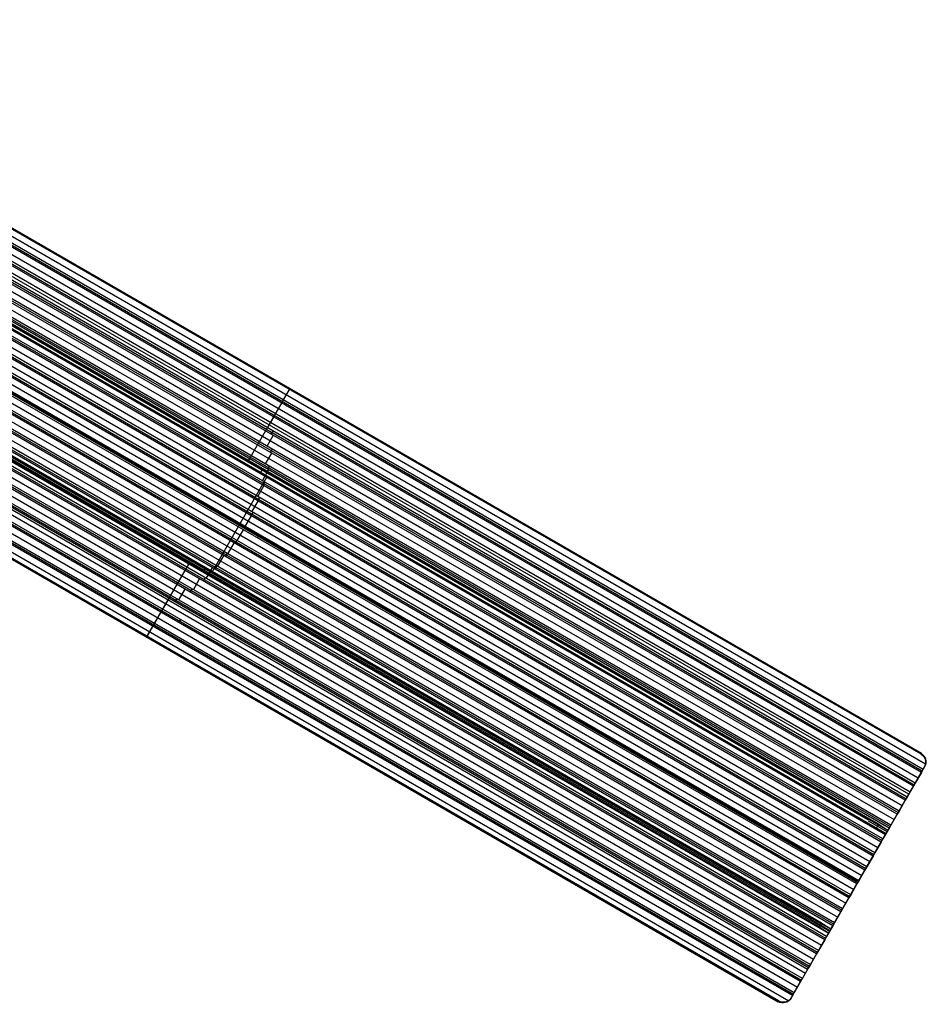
# Model space of a CAD drawing. Extents: x 16051 to 17254, y -2088 to -1046.
# Tile 61 of 62: x 16866 to 17254, y -2088 to -1668. Entities that reach past the tile are written whole.
import ezdxf

# ---------------------------------------------------------------- set-up
doc = ezdxf.new("R2010")
doc.units = 0
doc.layers.get('0').update_dxf_attribs({"linetype": 'CONTINUOUS'})

msp = doc.modelspace()

# ---------------------------------------------------------------- linework, layer by layer
for p, q in [((16707.51, -1670.57, 51.18), (17252.86, -1985.43, 51.18)), ((17250.9, -1981.37, 50.83), (16708.78, -1668.38, 50.83)), ((16708.86, -1668.22, 51.58), (17250.99, -1981.22, 51.58)), ((17251.07, -1981.07, 52.34), (16708.95, -1668.07, 52.34)), ((17251.05, -1989.11, 52.38), (16705.47, -1674.11, 52.38)), ((16705.85, -1673.44, 51.96), (17251.44, -1988.44, 51.96)), ((16706.24, -1672.77, 51.54), (17251.83, -1987.76, 51.54)), ((17248.39, -1993.71, 53.12), (16702.81, -1678.72, 53.12)), ((16704.14, -1676.42, 52.75), (17249.72, -1991.41, 52.75)), ((17245.65, -1998.47, 56.44), (16703.75, -1685.61, 56.44)), ((17244.96, -1999.67, 54.71), (16704.1, -1687.4, 54.71)), ((16704.6, -1688.58, 55.13), (17244.57, -2000.34, 55.13)), ((17244.18, -2001.01, 55.55), (16705.05, -1689.74, 55.55)), ((16717.49, -1692.06, 54.34), (17246.29, -1997.36, 54.34)), ((16718.76, -1688.83, 53.55), (17248, -1994.39, 53.55)), ((17247.62, -1995.06, 53.97), (16718.97, -1689.85, 53.97)), ((16706.12, -1693.43, 55.93), (17242.85, -2003.31, 55.93)), ((17241.52, -2005.62, 56.3), (16706.89, -1696.95, 56.3)), ((16707.12, -1697.98, 56.72), (17241.13, -2006.29, 56.72)), ((17240.74, -2006.96, 57.14), (16707.32, -1698.99, 57.14)), ((16707.7, -1702.28, 57.51), (17239.41, -2009.27, 57.51)), ((17238.08, -2011.57, 57.88), (16707.88, -1705.46, 57.88)), ((16707.94, -1706.38, 58.3), (17237.7, -2012.24, 58.3)), ((17237.31, -2012.91, 58.73), (16707.97, -1707.3, 58.73)), ((17236.76, -2013.87, 60.55), (16708.12, -1708.66, 60.55)), ((16708.21, -1708.52, 61.28), (17234.42, -2012.32, 61.28)), ((16708.29, -1708.37, 62.01), (17232.08, -2010.78, 62.01)), ((17232.08, -2010.78, 62.01), (16708.29, -1708.37, 62.01)), ((17234.65, -2017.52, 59.47), (16707.61, -1713.24, 59.47)), ((16707.87, -1710.31, 59.1), (17235.98, -2015.22, 59.1)), ((16708.01, -1710.85, 61), (17235.78, -2015.56, 61)), ((17233.44, -2014.01, 61.73), (16708.1, -1710.7, 61.73)), ((17231.1, -2012.46, 62.46), (16708.18, -1710.56, 62.46)), ((17228.47, -2009.56, 63.21), (16708.36, -1709.27, 63.21)), ((17233.87, -2018.86, 60.31), (16707.44, -1714.93, 60.31)), ((16707.54, -1714.09, 59.89), (17234.26, -2018.19, 59.89)), ((16706.15, -1721.22, 61.48), (17230.82, -2024.14, 61.48)), ((17231.21, -2023.47, 61.06), (16706.34, -1720.44, 61.06)), ((16706.96, -1717.72, 60.68), (17232.54, -2021.17, 60.68)), ((16705.13, -1724.6, 62.27), (17229.11, -2027.12, 62.27)), ((17230.44, -2024.82, 61.9), (16705.95, -1722.01, 61.9)), ((17227, -2030.77, 63.49), (16703.61, -1728.59, 63.49)), ((16703.91, -1727.87, 63.06), (17227.39, -2030.1, 63.06)), ((17227.78, -2029.42, 62.64), (16704.2, -1727.14, 62.64)), ((16702.49, -1731.02, 63.86), (17225.67, -2033.07, 63.86)), ((16699.08, -1736.98, 65.44), (17222.23, -2039.02, 65.44)), ((16694.88, -1742.49, 67.03), (17218.8, -2044.97, 67.03)), ((17220.13, -2042.67, 66.66), (16696.59, -1740.41, 66.66)), ((16697.08, -1739.79, 66.24), (17220.52, -2042, 66.24)), ((17220.9, -2041.33, 65.81), (16697.55, -1739.17, 65.81)), ((17223.56, -2036.72, 65.07), (16712.19, -1741.48, 65.07)), ((16712.65, -1740.85, 64.65), (17223.95, -2036.05, 64.65)), ((17224.09, -2035.81, 66.4), (16712.8, -1740.61, 66.4)), ((17224.34, -2035.37, 64.23), (16712.87, -1740.08, 64.23)), ((17216.69, -2048.62, 68.25), (16691.9, -1745.63, 68.25)), ((16692.48, -1745.07, 67.82), (17217.08, -2047.95, 67.82)), ((17217.47, -2047.28, 67.4), (16693.06, -1744.51, 67.4)), ((16684.75, -1751.23, 72.53), (17210.06, -2054.51, 72.53)), ((16684.83, -1751.08, 73.26), (17207.72, -2052.97, 73.26)), ((17213.26, -2054.57, 69.83), (16686.34, -1750.36, 69.83)), ((16687.04, -1749.86, 69.41), (17213.64, -2053.9, 69.41)), ((17214.03, -2053.23, 68.99), (16687.72, -1749.36, 68.99)), ((16689.87, -1747.53, 68.62), (17215.36, -2050.93, 68.62)), ((17209.82, -2060.53, 71.42), (16679.79, -1754.51, 71.42)), ((16680.62, -1754.09, 71), (17210.21, -2059.85, 71)), ((17210.6, -2059.18, 70.57), (16681.42, -1753.66, 70.57)), ((16682.83, -1752.56, 72.25), (17211.42, -2057.75, 72.25)), ((17209.08, -2056.2, 72.98), (16682.91, -1752.42, 72.98)), ((17206.74, -2054.66, 73.71), (16683, -1752.27, 73.71)), ((17206.74, -2054.66, 73.71), (16683, -1752.27, 73.71)), ((16683.96, -1752.06, 70.2), (17211.93, -2056.88, 70.2)), ((17204.11, -2051.75, 74.46), (16684.04, -1751.49, 74.46)), ((17212.4, -2056.06, 71.8), (16684.67, -1751.37, 71.8)), ((16668.6, -1759.06, 73.38), (17205.05, -2068.78, 73.38)), ((17206.38, -2066.48, 73.01), (16672, -1757.95, 73.01)), ((16673, -1757.63, 72.58), (17206.77, -2065.8, 72.58)), ((17207.16, -2065.13, 72.16), (16673.97, -1757.29, 72.16)), ((16676.98, -1755.96, 71.79), (17208.49, -2062.83, 71.79)), ((17202.53, -2073.15, 76.35), (16660.74, -1760.34, 76.35)), ((17202.95, -2072.43, 74.59), (16662.45, -1760.37, 74.59)), ((16663.7, -1760.2, 74.17), (17203.34, -2071.76, 74.17)), ((16664.91, -1760, 73.75), (17203.72, -2071.08, 73.75)), ((16651.26, -1767.99, 76.92), (17196.85, -2082.99, 76.92)), ((16652.59, -1765.69, 76.55), (17198.18, -2080.68, 76.55)), ((16649.16, -1771.64, 78.14), (17194.55, -2086.52, 78.14)), ((17196.08, -2084.33, 77.77), (16650.49, -1769.34, 77.77)), ((16650.88, -1768.66, 77.34), (17196.46, -2083.66, 77.34)), ((17199.51, -2078.38, 76.18), (16669.29, -1772.25, 76.18)), ((17200.29, -2077.03, 75.33), (16671.77, -1771.89, 75.33)), ((16672.58, -1769.29, 74.96), (17201.62, -2074.73, 74.96)), ((16647.83, -1773.94, 78.51), (17189.95, -2086.94, 78.51)), ((17190.06, -2086.74, 79.48), (16647.94, -1773.75, 79.48)), ((17190.18, -2086.55, 80.46), (16648.05, -1773.55, 80.46)), ((16670.96, -1772.32, 75.76), (17199.9, -2077.71, 75.76)), ((16963.96, -1856.37, 60.55), (16981.75, -1825.57, 52.34)), ((16979.04, -1830.27, 51.54), (16981.57, -1825.87, 50.83)), ((16979.84, -1824.87, 50.83), (16980.01, -1824.57, 52.34)), ((16978.26, -1831.61, 52.38), (16979.04, -1830.27, 51.54)), ((16975.6, -1836.22, 53.12), (16978.26, -1831.61, 52.38)), ((16972.16, -1842.17, 54.71), (16974.82, -1837.56, 53.97)), ((16974.82, -1837.56, 53.97), (16975.6, -1836.22, 53.12)), ((16973.75, -1844.88, 55.55), (16974.53, -1843.53, 54.71)), ((16971.95, -1849.98, 56.3), (16974.61, -1845.38, 55.55)), ((16973.43, -1852.63, 57.14), (16974.21, -1851.28, 56.3)), ((16971.37, -1857.58, 57.88), (16974.03, -1852.98, 57.14)), ((16969.98, -1864.71, 59.47), (16972.64, -1860.11, 58.73)), ((16972.21, -1859.86, 58.73), (16972.98, -1858.51, 57.88)), ((16948.51, -1903.71, 71.8), (16971.9, -1863.2, 61)), ((16971.9, -1863.2, 61), (16972.07, -1862.91, 62.46)), ((16972.44, -1861.26, 60.55), (16972.61, -1860.97, 62.01)), ((16968, -1871.5, 61.06), (16970.66, -1866.9, 60.31)), ((16970.35, -1866.72, 60.31), (16971.13, -1865.38, 59.47)), ((16968, -1873.3, 61.9), (16968.78, -1871.95, 61.06)), ((16965.53, -1878.02, 62.64), (16968.19, -1873.41, 61.9)), ((16962.65, -1884.29, 64.23), (16965.31, -1879.68, 63.49)), ((16965.21, -1879.62, 63.49), (16965.99, -1878.28, 62.64)), ((16959.23, -1890.25, 65.81), (16961.89, -1885.64, 65.07)), ((16967.83, -1889.07, 65.07), (16968.6, -1887.72, 64.23)), ((16955.26, -1895.89, 67.4), (16957.92, -1891.29, 66.66)), ((16958.36, -1891.54, 66.66), (16959.14, -1890.19, 65.81)), ((16950.87, -1901.29, 68.99), (16953.53, -1896.69, 68.25)), ((16954.3, -1897.13, 68.25), (16955.07, -1895.78, 67.4)), ((16920.85, -1931.05, 80.46), (16938.63, -1900.25, 72.25)), ((16946.01, -1906.42, 70.57), (16948.67, -1901.81, 69.83)), ((16949.8, -1902.47, 69.83), (16950.58, -1901.12, 68.99)), ((16940.56, -1911.21, 72.16), (16943.22, -1906.6, 71.42)), ((16944.81, -1907.52, 71.42), (16945.58, -1906.17, 70.57)), ((16947.13, -1905.16, 72.25), (16947.29, -1904.86, 73.71)), ((16948.53, -1903.72, 71.8), (16948.7, -1903.42, 73.26)), ((16927.49, -1919.54, 75.33), (16930.15, -1914.93, 74.59)), ((16934.32, -1915.54, 73.75), (16936.98, -1910.93, 73.01)), ((16939.19, -1912.21, 73.01), (16939.97, -1910.87, 72.16)), ((16932.7, -1916.4, 74.59), (16933.47, -1915.05, 73.75)), ((16924.06, -1925.49, 76.92), (16926.72, -1920.88, 76.18)), ((16920.62, -1931.44, 78.51), (16923.28, -1926.83, 77.77)), ((16923.28, -1926.83, 77.77), (16924.06, -1925.49, 76.92)), ((16934.4, -1925.32, 76.18), (16935.17, -1923.97, 75.33)), ((16918.89, -1930.44, 78.51), (16919.12, -1930.05, 80.46)), ((17251.07, -1981.07, 52.34), (17250.9, -1981.37, 50.83)), ((17236.76, -2013.87, 60.55), (17252.59, -1986.44, 53.24)), ((17251.05, -1989.11, 52.38), (17248.39, -1993.71, 53.12)), ((17251.83, -1987.76, 51.54), (17251.05, -1989.11, 52.38)), ((17252.38, -1986.81, 51.38), (17251.83, -1987.76, 51.54)), ((17252.59, -1986.44, 53.24), (17252.38, -1986.81, 51.38)), ((17248.39, -1993.71, 53.12), (17247.62, -1995.06, 53.97)), ((17247.62, -1995.06, 53.97), (17244.96, -1999.67, 54.71)), ((17244.18, -2001.01, 55.55), (17241.52, -2005.62, 56.3)), ((17244.96, -1999.67, 54.71), (17244.18, -2001.01, 55.55)), ((17240.74, -2006.96, 57.14), (17238.08, -2011.57, 57.88)), ((17241.52, -2005.62, 56.3), (17240.74, -2006.96, 57.14)), ((17236.41, -2014.47, 60.71), (17228.46, -2009.88, 63.23)), ((17231.93, -2013.01, 62.2), (17232.81, -2011.26, 61.78)), ((17236.76, -2013.87, 60.55), (17232.08, -2010.78, 62.01)), ((17238.08, -2011.57, 57.88), (17237.31, -2012.91, 58.73)), ((17212.4, -2056.06, 71.8), (17235.78, -2015.56, 61)), ((17235.78, -2015.56, 61), (17231.1, -2012.46, 62.46)), ((17237.31, -2012.91, 58.73), (17234.65, -2017.52, 59.47)), ((17235.78, -2015.56, 61), (17236.76, -2013.87, 60.55)), ((17233.87, -2018.86, 60.31), (17231.21, -2023.47, 61.06)), ((17234.65, -2017.52, 59.47), (17233.87, -2018.86, 60.31)), ((17231.21, -2023.47, 61.06), (17230.44, -2024.82, 61.9)), ((17230.44, -2024.82, 61.9), (17227.78, -2029.42, 62.64)), ((17222.14, -2039.18, 65.47), (17226.1, -2032.33, 65.47)), ((17227, -2030.77, 63.49), (17224.34, -2035.37, 64.23)), ((17227.78, -2029.42, 62.64), (17227, -2030.77, 63.49)), ((17223.56, -2036.72, 65.07), (17220.9, -2041.33, 65.81)), ((17224.34, -2035.37, 64.23), (17223.56, -2036.72, 65.07)), ((17224, -2035.97, 64.6), (17224, -2035.97, 66.44)), ((17207.72, -2052.97, 73.26), (17191.13, -2043.39, 73.26)), ((17220.13, -2042.67, 66.66), (17217.47, -2047.28, 67.4)), ((17220.9, -2041.33, 65.81), (17220.13, -2042.67, 66.66)), ((17216.69, -2048.62, 68.25), (17214.03, -2053.23, 68.99)), ((17217.47, -2047.28, 67.4), (17216.69, -2048.62, 68.25)), ((17212.05, -2056.66, 71.96), (17204.1, -2052.07, 74.48)), ((17207.57, -2055.2, 73.45), (17208.45, -2053.45, 73.03)), ((17212.4, -2056.06, 71.8), (17207.72, -2052.97, 73.26)), ((17207.72, -2052.97, 73.26), (17207.72, -2052.97, 73.26)), ((17214.03, -2053.23, 68.99), (17213.26, -2054.57, 69.83)), ((17195.59, -2085.17, 79.56), (17211.42, -2057.75, 72.25)), ((17211.42, -2057.75, 72.25), (17206.74, -2054.66, 73.71)), ((17213.26, -2054.57, 69.83), (17210.6, -2059.18, 70.57)), ((17211.42, -2057.75, 72.25), (17212.4, -2056.06, 71.8)), ((17209.82, -2060.53, 71.42), (17207.16, -2065.13, 72.16)), ((17210.6, -2059.18, 70.57), (17209.82, -2060.53, 71.42)), ((17207.16, -2065.13, 72.16), (17206.38, -2066.48, 73.01)), ((17206.38, -2066.48, 73.01), (17203.72, -2071.08, 73.75)), ((17200.29, -2077.03, 75.33), (17202.95, -2072.43, 74.59)), ((17203.72, -2071.08, 73.75), (17202.95, -2072.43, 74.59)), ((17196.85, -2082.99, 76.92), (17199.51, -2078.38, 76.18)), ((17199.51, -2078.38, 76.18), (17200.29, -2077.03, 75.33)), ((17196.85, -2082.99, 76.92), (17196.08, -2084.33, 77.77)), ((17189.95, -2086.94, 78.51), (17190.18, -2086.55, 80.46)), ((17196.08, -2084.33, 77.77), (17195.4, -2085.49, 77.95)), ((17195.4, -2085.49, 77.95), (17195.59, -2085.17, 79.56))]:
    msp.add_line(p, q)
at = {"extrusion": (0.332787, 0.058766, 0.941169)}
for points in [[(-4976.73, -15621.15), (-4976.73, -15621.15), (-4976.62, -15621.02), (-4976.5, -15620.89), (-4976.39, -15620.75), (-4976.28, -15620.61), (-4976.16, -15620.47), (-4976.05, -15620.33), (-4975.94, -15620.18), (-4975.84, -15620.04), (-4975.73, -15619.89), (-4975.63, -15619.75), (-4975.54, -15619.6), (-4975.45, -15619.46), (-4975.36, -15619.32), (-4975.28, -15619.18), (-4975.2, -15619.05), (-4975.13, -15618.91), (-4975.07, -15618.79), (-4975.01, -15618.66), (-4974.96, -15618.55), (-4974.94, -15618.49), (-4974.92, -15618.43), (-4974.9, -15618.38), (-4974.88, -15618.33), (-4974.87, -15618.28), (-4974.85, -15618.23), (-4974.84, -15618.18), (-4974.83, -15618.13), (-4974.82, -15618.09), (-4974.81, -15618.05), (-4974.81, -15618.01), (-4974.81, -15617.99), (-4974.8, -15617.97), (-4974.8, -15617.95), (-4974.8, -15617.93), (-4974.8, -15617.91), (-4974.8, -15617.89), (-4974.8, -15617.88), (-4974.8, -15617.86), (-4974.8, -15617.84), (-4974.8, -15617.83), (-4974.81, -15617.81), (-4974.81, -15617.8), (-4974.81, -15617.78), (-4974.81, -15617.77), (-4974.82, -15617.75), (-4974.82, -15617.74), (-4974.82, -15617.73), (-4974.83, -15617.72), (-4974.83, -15617.72), (-4974.83, -15617.71), (-4974.83, -15617.7), (-4974.84, -15617.7), (-4974.84, -15617.69), (-4974.84, -15617.69), (-4974.84, -15617.68), (-4974.85, -15617.68), (-4974.85, -15617.67), (-4974.85, -15617.67), (-4974.86, -15617.66), (-4974.86, -15617.66), (-4974.86, -15617.65), (-4974.87, -15617.65), (-4974.87, -15617.64), (-4974.87, -15617.64), (-4974.88, -15617.63), (-4974.88, -15617.63), (-4974.88, -15617.62), (-4974.89, -15617.62), (-4974.89, -15617.61), (-4974.89, -15617.61), (-4974.9, -15617.61), (-4974.9, -15617.6), (-4974.91, -15617.6), (-4974.91, -15617.6), (-4974.92, -15617.59), (-4974.92, -15617.59), (-4974.92, -15617.59), (-4974.93, -15617.58), (-4974.93, -15617.58), (-4974.94, -15617.58), (-4974.94, -15617.57), (-4974.95, -15617.57), (-4974.95, -15617.57), (-4974.96, -15617.56), (-4974.96, -15617.56), (-4974.97, -15617.56), (-4974.97, -15617.56), (-4974.98, -15617.55), (-4974.98, -15617.55), (-4974.99, -15617.55), (-4975, -15617.55), (-4975, -15617.54), (-4975.01, -15617.54), (-4975.01, -15617.54), (-4975.02, -15617.54), (-4975.03, -15617.54), (-4975.03, -15617.54), (-4975.04, -15617.53), (-4975.04, -15617.53), (-4975.06, -15617.53), (-4975.07, -15617.53), (-4975.09, -15617.53), (-4975.1, -15617.52), (-4975.11, -15617.52), (-4975.13, -15617.52), (-4975.15, -15617.52), (-4975.16, -15617.52), (-4975.18, -15617.52), (-4975.19, -15617.53), (-4975.21, -15617.53), (-4975.23, -15617.53), (-4975.25, -15617.53), (-4975.26, -15617.53), (-4975.28, -15617.54), (-4975.3, -15617.54), (-4975.32, -15617.55), (-4975.36, -15617.56), (-4975.4, -15617.57), (-4975.45, -15617.58), (-4975.49, -15617.6), (-4975.54, -15617.62), (-4975.58, -15617.63), (-4975.63, -15617.66), (-4975.68, -15617.68), (-4975.73, -15617.7), (-4975.79, -15617.73), (-4975.84, -15617.76), (-4975.95, -15617.82), (-4976.07, -15617.9), (-4976.19, -15617.97), (-4976.31, -15618.06), (-4976.44, -15618.15), (-4976.57, -15618.25), (-4976.7, -15618.35), (-4976.83, -15618.45), (-4976.96, -15618.57), (-4977.09, -15618.68), (-4977.23, -15618.8), (-4977.36, -15618.92), (-4977.49, -15619.05), (-4977.62, -15619.18), (-4977.74, -15619.3), (-4977.87, -15619.43), (-4977.99, -15619.56), (-4978.11, -15619.69), (-4978.22, -15619.82)], [(-5014.05, -15587.86), (-5014.05, -15587.86), (-5013.93, -15587.74), (-5013.82, -15587.6), (-5013.7, -15587.47), (-5013.59, -15587.33), (-5013.48, -15587.19), (-5013.37, -15587.05), (-5013.26, -15586.9), (-5013.15, -15586.76), (-5013.05, -15586.61), (-5012.95, -15586.47), (-5012.85, -15586.32), (-5012.76, -15586.18), (-5012.67, -15586.04), (-5012.59, -15585.9), (-5012.51, -15585.76), (-5012.44, -15585.63), (-5012.38, -15585.5), (-5012.32, -15585.38), (-5012.27, -15585.26), (-5012.25, -15585.21), (-5012.23, -15585.15), (-5012.21, -15585.1), (-5012.19, -15585.04), (-5012.18, -15584.99), (-5012.16, -15584.94), (-5012.15, -15584.9), (-5012.14, -15584.85), (-5012.13, -15584.81), (-5012.13, -15584.76), (-5012.12, -15584.72), (-5012.12, -15584.7), (-5012.12, -15584.68), (-5012.11, -15584.66), (-5012.11, -15584.65), (-5012.11, -15584.63), (-5012.11, -15584.61), (-5012.11, -15584.59), (-5012.11, -15584.58), (-5012.12, -15584.56), (-5012.12, -15584.54), (-5012.12, -15584.53), (-5012.12, -15584.51), (-5012.12, -15584.5), (-5012.13, -15584.49), (-5012.13, -15584.47), (-5012.13, -15584.46), (-5012.14, -15584.45), (-5012.14, -15584.44), (-5012.14, -15584.43), (-5012.14, -15584.43), (-5012.15, -15584.42), (-5012.15, -15584.42), (-5012.15, -15584.41), (-5012.15, -15584.4), (-5012.16, -15584.4), (-5012.16, -15584.39), (-5012.16, -15584.39), (-5012.17, -15584.38), (-5012.17, -15584.38), (-5012.17, -15584.37), (-5012.18, -15584.37), (-5012.18, -15584.36), (-5012.18, -15584.36), (-5012.19, -15584.35), (-5012.19, -15584.35), (-5012.19, -15584.34), (-5012.2, -15584.34), (-5012.2, -15584.34), (-5012.2, -15584.33), (-5012.21, -15584.33), (-5012.21, -15584.32), (-5012.22, -15584.32), (-5012.22, -15584.32), (-5012.22, -15584.31), (-5012.23, -15584.31), (-5012.23, -15584.31), (-5012.24, -15584.3), (-5012.24, -15584.3), (-5012.25, -15584.3), (-5012.25, -15584.29), (-5012.26, -15584.29), (-5012.26, -15584.29), (-5012.27, -15584.28), (-5012.27, -15584.28), (-5012.28, -15584.28), (-5012.28, -15584.28), (-5012.29, -15584.27), (-5012.29, -15584.27), (-5012.3, -15584.27), (-5012.3, -15584.27), (-5012.31, -15584.26), (-5012.31, -15584.26), (-5012.32, -15584.26), (-5012.33, -15584.26), (-5012.33, -15584.26), (-5012.34, -15584.25), (-5012.34, -15584.25), (-5012.35, -15584.25), (-5012.36, -15584.25), (-5012.37, -15584.25), (-5012.38, -15584.24), (-5012.4, -15584.24), (-5012.41, -15584.24), (-5012.43, -15584.24), (-5012.44, -15584.24), (-5012.46, -15584.24), (-5012.47, -15584.24), (-5012.49, -15584.24), (-5012.51, -15584.24), (-5012.52, -15584.24), (-5012.54, -15584.25), (-5012.56, -15584.25), (-5012.58, -15584.25), (-5012.6, -15584.26), (-5012.62, -15584.26), (-5012.63, -15584.26), (-5012.67, -15584.27), (-5012.72, -15584.29), (-5012.76, -15584.3), (-5012.8, -15584.31), (-5012.85, -15584.33), (-5012.9, -15584.35), (-5012.95, -15584.37), (-5013, -15584.4), (-5013.05, -15584.42), (-5013.1, -15584.45), (-5013.15, -15584.48), (-5013.26, -15584.54), (-5013.38, -15584.61), (-5013.5, -15584.69), (-5013.62, -15584.77), (-5013.75, -15584.87), (-5013.88, -15584.96), (-5014.01, -15585.06), (-5014.14, -15585.17), (-5014.27, -15585.28), (-5014.41, -15585.4), (-5014.54, -15585.52), (-5014.67, -15585.64), (-5014.8, -15585.77), (-5014.93, -15585.89), (-5015.06, -15586.02), (-5015.18, -15586.15), (-5015.3, -15586.28), (-5015.42, -15586.41), (-5015.54, -15586.53)]]:
    msp.add_lwpolyline(points, dxfattribs=at)
at = {"extrusion": (-0.866025, 0.5, 0)}
for centre in [(-6873.68, 62.23, -15626.4), (-6824.96, 73.48, -15626.42)]:
    msp.add_arc(centre, 1, 13, 193, dxfattribs=at)
at = {"extrusion": (-0.068961, -0.119444, -0.990443)}
for centre, start, end in [((15930.4, -6832.48, -1003.32), 270.1126, 0.1122), ((15930.4, -6715.95, -1013.92), 359.8878, 89.8874)]:
    msp.add_arc(centre, 4.01, start, end, dxfattribs=at)
at = {"extrusion": (0.112476, 0.194813, 0.97437)}
for centre in [(-15930.4, -6717.01, 1604.6), (-15930.4, -6717.01, 1605.38)]:
    msp.add_arc(centre, 4, 180, 270, dxfattribs=at)
at = {"extrusion": (-0.112476, -0.194813, -0.97437)}
for centre, start in [((15930.4, -6600.01, -1604.55), 0), ((15930.4, -6600.01, -1605.38), 360)]:
    msp.add_arc(centre, 4, start, 90, dxfattribs=at)

doc.saveas('drawing.dxf')
